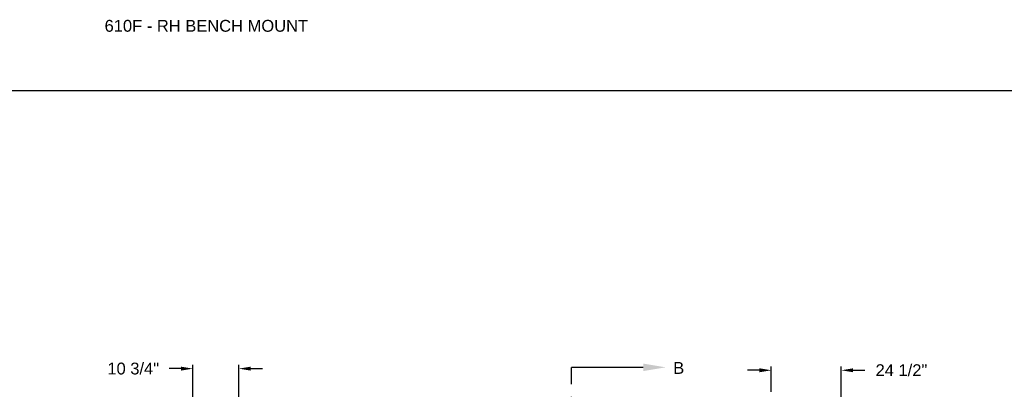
# Model space of a CAD drawing. Header units: inches. Extents: x 170 to 284, y 215 to 248.
# Tile 69 of 195: x 176 to 184, y 225 to 228. Entities that reach past the tile are written whole.
import ezdxf
from ezdxf import colors
from ezdxf.entities.mleader import LeaderData, LeaderLine
from ezdxf.math import Vec2, Vec3

# ---------------------------------------------------------------- set-up
doc = ezdxf.new("R2010")
doc.units = ezdxf.units.IN
doc.header["$LTSCALE"] = 0.25
doc.header["$MEASUREMENT"] = 0
doc.linetypes.add('CENTER', pattern=[2, 1.25, -0.25, 0.25, -0.25])
doc.layers.add('ANNOTATIONS', color=1, linetype='Continuous')
doc.layers.add('SECTION CUTS', color=6, linetype='CENTER')
doc.styles.add('ARIAL', font='arial.ttf', dxfattribs={"height": 0.09375})
doc.styles.get("Standard").update_dxf_attribs({"font": 'romans.shx'})
doc.dimstyles.new('STANDARD$0', dxfattribs={"dimtxt": 0.09375, "dimasz": 0.09375, "dimexe": 0.03125, "dimexo": 0.046875, "dimgap": 0.09, "dimtad": 0, "dimtih": 1, "dimtoh": 1, "dimdec": 4, "dimzin": 0, "dimdsep": 46, "dimtxsty": 'ARIAL', "dimcen": 0.09, "dimadec": 0, "dimazin": 0, "dimtfac": 1, "dimtdec": 4, "dimtofl": 0, "dimtmove": 0, "dimatfit": 1, "dimfxl": 1, "dimtolj": 1, "dimtzin": 0, "dimarcsym": 0})

# ---------------------------------------------------------------- blocks, each defined once
blk = doc.blocks.new('*D32')
at = {"layer": 'ANNOTATIONS', "color": 0, "lineweight": -2, "transparency": 16777216}
for p, q in [((177.4711, 224.7193), (177.4711, 225.3179)), ((177.837, 224.2386), (177.837, 225.3179)), ((177.3773, 225.2866), (177.2836, 225.2866)), ((177.9308, 225.2866), (178.0245, 225.2866))]:
    blk.add_line(p, q, dxfattribs=at)
at = {"layer": 'ANNOTATIONS', "color": 0, "transparency": 16777216}
for points in [[(177.3773, 225.3023), (177.3773, 225.271), (177.4711, 225.2866)], [(177.9308, 225.3023), (177.9308, 225.271), (177.837, 225.2866)]]:
    blk.add_solid(points, dxfattribs=at)
at = {"layer": 'defpoints', "color": 0, "transparency": 16777216}
for p in [(177.837, 225.2866), (177.4711, 224.6725), (177.837, 224.1917)]:
    blk.add_point(p, dxfattribs=at)
at = {"layer": 'ANNOTATIONS', "color": 0, "transparency": 16777216, "insert": (176.9985, 225.2866), "char_height": 0.09375, "attachment_point": 5, "style": 'ARIAL'}
blk.add_mtext('\\A1;10 3/4"', dxfattribs=at)
blk = doc.blocks.new('*D34')
at = {"layer": 'ANNOTATIONS', "color": 0, "lineweight": -2, "transparency": 16777216}
for p, q in [((182.062, 225.1032), (182.062, 225.3047)), ((182.6177, 224.293), (182.6177, 225.3047)), ((181.9682, 225.2735), (181.8745, 225.2735)), ((182.7114, 225.2735), (182.8052, 225.2735))]:
    blk.add_line(p, q, dxfattribs=at)
at = {"layer": 'ANNOTATIONS', "color": 0, "transparency": 16777216}
for points in [[(181.9682, 225.2891), (181.9682, 225.2579), (182.062, 225.2735)], [(182.7114, 225.2891), (182.7114, 225.2579), (182.6177, 225.2735)]]:
    blk.add_solid(points, dxfattribs=at)
at = {"layer": 'defpoints', "color": 0, "transparency": 16777216}
for p in [(182.6177, 225.2735), (182.062, 225.0563), (182.6177, 224.2461)]:
    blk.add_point(p, dxfattribs=at)
at = {"layer": 'ANNOTATIONS', "color": 0, "transparency": 16777216, "insert": (183.0955, 225.2735), "char_height": 0.09375, "attachment_point": 5, "style": 'ARIAL'}
blk.add_mtext('\\A1;24 1/2"', dxfattribs=at)

msp = doc.modelspace()

# ---------------------------------------------------------------- linework, layer by layer
at = {"layer": 'defpoints'}
msp.add_lwpolyline([(189.05875, 214.75854), (169.58887, 214.75854), (169.58887, 227.49365), (189.05875, 227.49365)], close=True, dxfattribs=at)
at = {"layer": 'SECTION CUTS'}
msp.add_line((180.47626, 219.64957), (180.47626, 225.29684), dxfattribs=at)

# ---------------------------------------------------------------- texts
at = {"layer": 'ANNOTATIONS', "insert": (176.77122, 228.05267), "char_height": 0.09375, "width": 6.6097632, "attachment_point": 1, "line_spacing_factor": 0.86134, "style": 'ARIAL'}
msp.add_mtext('610F - RH BENCH MOUNT', dxfattribs=at)
at = {"layer": 'SECTION CUTS', "style": 'ARIAL'}
msp.add_text('B', height=0.09375, dxfattribs=at).set_placement((181.28429, 225.24514))

# ---------------------------------------------------------------- dimensions: what is measured, and where the dimension line sits
at = {"layer": 'ANNOTATIONS'}
for base, p1, p2, text, picture, middle in [((177.83702, 225.28664), (177.47106, 224.67246), (177.83702, 224.19169), '10 3/4"', '*D32', (176.99845, 225.28664)), ((182.61767, 225.2735), (182.06196, 225.05628), (182.61767, 224.24611), '24 1/2"', '*D34', (183.0955, 225.2735))]:
    dim = msp.add_linear_dim(base=base, p1=p1, p2=p2, angle=0, text=text, dimstyle='STANDARD$0', dxfattribs=at)
    dim.commit()
    dim.dimension.update_dxf_attribs({"geometry": picture, "text_midpoint": middle, "dimtype": 160})

# ---------------------------------------------------------------- leaders
at = {"layer": 'SECTION CUTS'}
ml = msp.add_multileader_mtext('Standard', dxfattribs=at)
ml.set_content('', color=256)
ml.set_leader_properties()
ml.build(insert=Vec2(0, 0))
ml.multileader.update_dxf_attribs({"dogleg_length": 0, "arrow_head_size": 0.18})
ctx = ml.context
ctx.base_point, ctx.char_height, ctx.arrow_head_size, ctx.landing_gap_size, ctx.plane_origin, ctx.plane_x_axis, ctx.plane_y_axis = Vec3(180.47626, 225.29684), 0.18, 0.18, 0, Vec3(181.22578, 225.29684), Vec3(0, 1), Vec3(-1, 0)
notes = []
notes.append((ctx, [(0, (1, 1, 0), (180.47626, 225.29684), (1, 0), 0, [(0, [(181.22578, 225.29684)], 0, [])])]))
ctx.mtext.insert, ctx.mtext.text_direction, ctx.mtext.rotation, ctx.mtext.flow_direction = Vec3(180.38626, 225.29684), Vec3(0, 1), 1.5707963, 5
for ctx, leaders in notes:
    for number, flags, end, landing, length, lines in leaders:
        leader = LeaderData()
        leader.index, (leader.has_last_leader_line, leader.has_dogleg_vector, leader.attachment_direction) = number, flags
        leader.last_leader_point, leader.dogleg_vector, leader.dogleg_length = Vec3(end), Vec3(landing), length
        for number, points, colour, breaks in lines:
            line = LeaderLine()
            line.index, line.vertices, line.color, line.breaks = number, Vec3.list(points), colors.encode_raw_color(colour), breaks
            leader.lines.append(line)
        ctx.leaders.append(leader)

doc.saveas('drawing.dxf')
